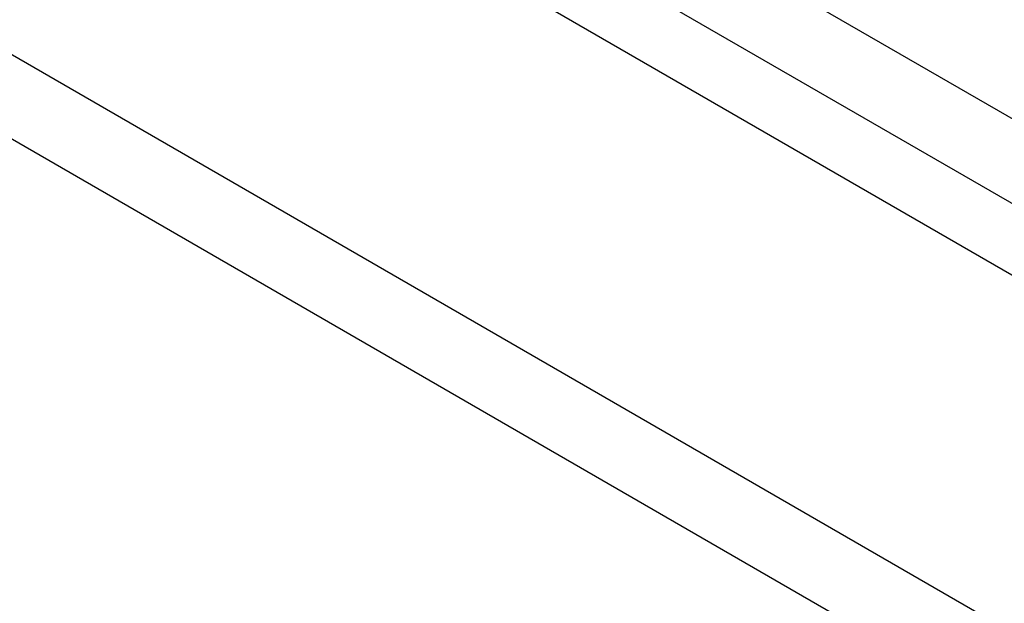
# Model space of a CAD drawing. Header units: inches. Extents: x 28 to 747, y 82 to 346.
# Tile 239 of 246: x 734.13 to 736.01, y 282.03 to 283.14. Entities that reach past the tile are written whole.
import ezdxf

# ---------------------------------------------------------------- set-up
doc = ezdxf.new("R2010")
doc.units = ezdxf.units.IN
doc.header["$MEASUREMENT"] = 0
doc.layers.add('Visible Edges(ANSI)', color=7, linetype='Continuous', lineweight=25)
doc.layers.add('Visible Tangent Edges(ANSI)', color=7, linetype='Continuous', lineweight=25)

msp = doc.modelspace()

# ---------------------------------------------------------------- linework, layer by layer
at = {"layer": 'Visible Edges(ANSI)'}
msp.add_line((687.8365, 310.4741), (738.4689, 281.2415), dxfattribs=at)
at = {"layer": 'Visible Tangent Edges(ANSI)'}
for p, q in [((738.7397, 281.3831), (687.968, 310.6961)), ((687.898, 310.5749), (738.6697, 281.2618)), ((687.246, 310.1332), (737.8784, 280.9006)), ((737.8084, 280.7794), (687.176, 310.012))]:
    msp.add_line(p, q, dxfattribs=at)

doc.saveas('drawing.dxf')
